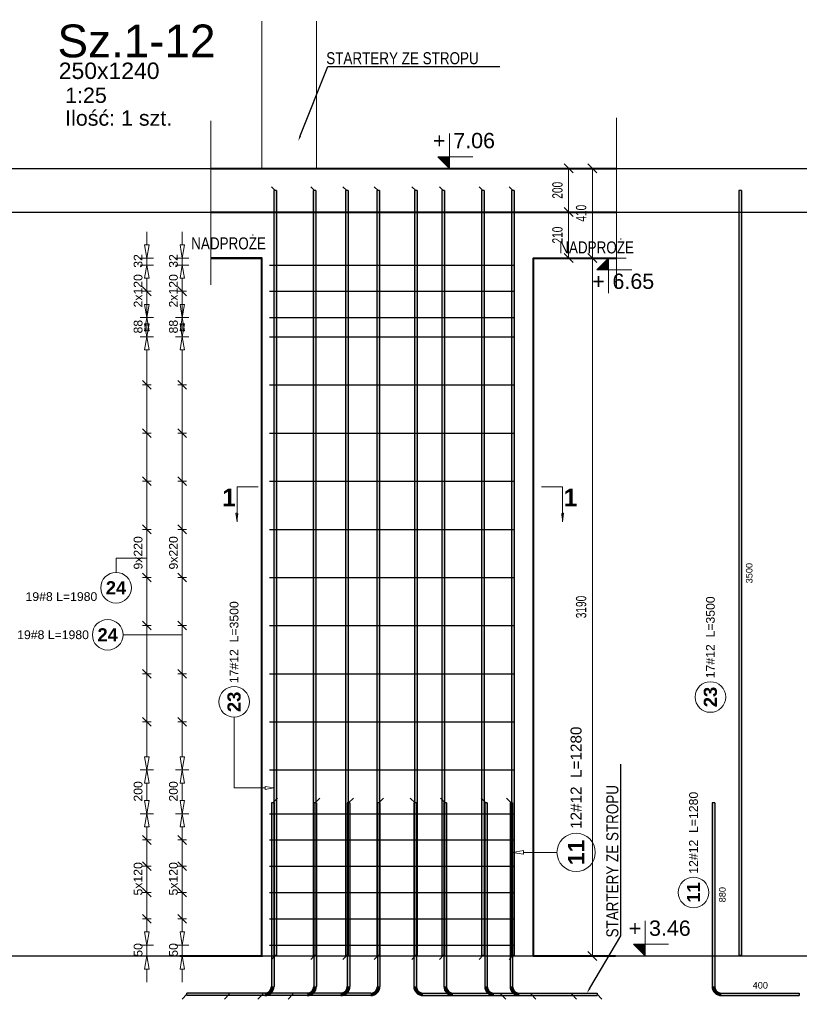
# Model space of a CAD drawing. Extents: x 3922 to 466978, y -142912 to 64503.
# Tile 47 of 62: x 436340 to 439902, y -123403 to -118902. Entities that reach past the tile are written whole.
import ezdxf
from ezdxf import colors
from ezdxf.entities.mleader import LeaderData, LeaderLine
from ezdxf.enums import TextEntityAlignment as Align
from ezdxf.math import Vec2, Vec3

# ---------------------------------------------------------------- set-up
doc = ezdxf.new("R2010")
doc.units = 0
doc.header["$LTSCALE"] = 10
doc.header["$MEASUREMENT"] = 0
doc.linetypes.add('HIDDEN', pattern=[0.375, 0.25, -0.125])
for name, color, linetype, lineweight in [('P-Linia1', 3, 'Continuous', 40), ('P-Linia3', 6, 'Continuous', 60), ('P-Opis', 1, 'Continuous', 18), ('P-Przerywana', 13, 'HIDDEN', 9), ('P-Wymiar', 254, 'Continuous', 9), ('RCAD_deskowanie', 3, 'Continuous', 40)]:
    doc.layers.add(name, color=color, linetype=linetype, lineweight=lineweight)
for name, color, linetype in [('RCAD_kształt pręta', 7, 'Continuous'), ('RCAD_opis kształtu pręta', 7, 'Continuous'), ('RCAD_opis rozkładu', 7, 'Continuous'), ('RCAD_pręt wyrzucony', 130, 'Continuous'), ('RCAD_rozkład pręta', 7, 'Continuous'), ('RCAD_symbole graficzne', 7, 'Continuous')]:
    doc.layers.add(name, color=color, linetype=linetype)
doc.styles.add('_Fd Opis', font='arial.ttf')
doc.styles.add('ROMANS', font='arial.ttf', dxfattribs={"width": 0.7})
doc.styles.add('style1', font='arial.ttf')
doc.styles.add('style3', font='arialbd.ttf')
doc.styles.add('style5', font='arialbd.ttf')
doc.dimstyles.new('A25', dxfattribs={"dimscale": 27, "dimtxt": 1.75, "dimasz": 0.06, "dimexe": 0, "dimexo": 0, "dimgap": 1, "dimtad": 1, "dimdec": 4, "dimrnd": 0.1, "dimdsep": 46, "dimtxsty": 'ROMANS', "dimblk": '[[[[[[[[', "dimcen": 2, "dimdle": 2, "dimse1": 1, "dimse2": 1, "dimclrd": 256, "dimclrt": 1, "dimadec": 0, "dimazin": 0, "dimtfac": 1, "dimtdec": 4, "dimtix": 1, "dimtmove": 2, "dimatfit": 3, "dimldrblk": '[[[[[[[[', "dimfxl": 0, "dimtvp": 0.6, "dimtolj": 1, "dimlwd": -1, "dimarcsym": 0})

# ---------------------------------------------------------------- blocks, each defined once
blk = doc.blocks.new('[[[[[[[[')
at = {"layer": 'P-Wymiar'}
for p, q in [((-12.7, -12.7), (12.7, 12.7)), ((0, 0), (-4.6, 0)), ((0, 18), (0, -18))]:
    blk.add_line(p, q, dxfattribs=at)
blk = doc.blocks.new('*D437')
at = {"layer": 'Defpoints', "color": 0, "transparency": 16777216}
for p in [(438633.4, -119992), (438956.7, -123182), (438956.7, -123182)]:
    blk.add_point(p, dxfattribs=at)
at = {"layer": 'P-Wymiar', "transparency": 16777216}
blk.add_line((438956.7, -119993.6), (438956.7, -123180.4), dxfattribs=at)
at = {"layer": 'P-Wymiar', "transparency": 16777216, "xscale": 1.62, "yscale": 1.62, "zscale": 1.62}
for p, rotation in [((438956.7, -119992), 90), ((438956.7, -123182), 270)]:
    blk.add_blockref('[[[[[[[[', p, dxfattribs=dict(at, rotation=rotation))
at = {"layer": 'P-Wymiar', "color": 1, "transparency": 16777216, "insert": (438905.5, -121587), "char_height": 47.25, "attachment_point": 5, "rotation": 90, "style": 'ROMANS'}
blk.add_mtext('\\A1;3190', dxfattribs=at)
blk = doc.blocks.new('*D438')
at = {"layer": 'Defpoints', "color": 0, "transparency": 16777216}
for p in [(438731.1, -119582), (438956.7, -119582), (438783.2, -119992)]:
    blk.add_point(p, dxfattribs=at)
at = {"layer": 'P-Wymiar', "transparency": 16777216}
blk.add_line((438956.7, -119990.4), (438956.7, -119583.6), dxfattribs=at)
at = {"layer": 'P-Wymiar', "transparency": 16777216, "xscale": 1.62, "yscale": 1.62, "zscale": 1.62}
for p, rotation in [((438956.7, -119582), 90), ((438956.7, -119992), 270)]:
    blk.add_blockref('[[[[[[[[', p, dxfattribs=dict(at, rotation=rotation))
at = {"layer": 'P-Wymiar', "color": 1, "transparency": 16777216, "insert": (438905.6, -119787), "char_height": 47.25, "attachment_point": 5, "rotation": 90, "style": 'ROMANS'}
blk.add_mtext('\\A1;410', dxfattribs=at)
blk = doc.blocks.new('*D439')
at = {"layer": 'Defpoints', "color": 0, "transparency": 16777216}
for p in [(438815, -119582), (438815, -119782), (438848.3, -119782)]:
    blk.add_point(p, dxfattribs=at)
at = {"layer": 'P-Wymiar', "transparency": 16777216}
blk.add_line((438848.3, -119583.6), (438848.3, -119780.4), dxfattribs=at)
at = {"layer": 'P-Wymiar', "transparency": 16777216, "xscale": 1.62, "yscale": 1.62, "zscale": 1.62}
for p, rotation in [((438848.3, -119582), 90), ((438848.3, -119782), 270)]:
    blk.add_blockref('[[[[[[[[', p, dxfattribs=dict(at, rotation=rotation))
at = {"layer": 'P-Wymiar', "color": 1, "transparency": 16777216, "insert": (438797.2, -119682), "char_height": 47.25, "attachment_point": 5, "rotation": 90, "style": 'ROMANS'}
blk.add_mtext('\\A1;200', dxfattribs=at)
blk = doc.blocks.new('*D440')
at = {"layer": 'Defpoints', "color": 0, "transparency": 16777216}
for p in [(438815, -119782), (438848.3, -119992), (438848.3, -119992)]:
    blk.add_point(p, dxfattribs=at)
at = {"layer": 'P-Wymiar', "transparency": 16777216}
blk.add_line((438848.3, -119783.6), (438848.3, -119990.4), dxfattribs=at)
at = {"layer": 'P-Wymiar', "transparency": 16777216, "xscale": 1.62, "yscale": 1.62, "zscale": 1.62}
for p, rotation in [((438848.3, -119782), 90), ((438848.3, -119992), 270)]:
    blk.add_blockref('[[[[[[[[', p, dxfattribs=dict(at, rotation=rotation))
at = {"layer": 'P-Wymiar', "color": 1, "transparency": 16777216, "insert": (438797.2, -119887), "char_height": 47.25, "attachment_point": 5, "rotation": 90, "style": 'ROMANS'}
blk.add_mtext('\\A1;210', dxfattribs=at)

msp = doc.modelspace()

# ---------------------------------------------------------------- hatches: boundary and pattern name
at = {"layer": 'RCAD_kształt pręta'}
for points in [[(437502.03584, -119683.75365), (437514.03584, -119683.75365), (437514.03584, -123180.67669), (437502.03584, -123180.67669)], [(437681.36254, -119683.75365), (437693.36254, -119683.75365), (437693.36254, -123180.67669), (437681.36254, -123180.67669)], [(437828.40932, -119683.75365), (437840.40932, -119683.75365), (437840.40932, -123180.67669), (437828.40932, -123180.67669)], [(437971.87384, -119683.75365), (437983.87384, -119683.75365), (437983.87384, -123180.67669), (437971.87384, -123180.67669)], [(438144.02415, -119683.75365), (438156.02415, -119683.75365), (438156.02415, -123180.67669), (438144.02415, -123180.67669)], [(438269.55363, -119683.75365), (438281.55363, -119683.75365), (438281.55363, -123180.67669), (438269.55363, -123180.67669)], [(438450.71697, -119683.75365), (438462.71697, -119683.75365), (438462.71697, -123180.67669), (438450.71697, -123180.67669)], [(438587.71364, -119683.75365), (438599.71364, -119683.75365), (438599.71364, -123180.67669), (438587.71364, -123180.67669)], [(437490.26269, -122482.39868), (437502.26269, -122482.39868), (437502.26269, -123321.37389), (437490.26269, -123321.37389)], [(437683.89071, -122482.39868), (437695.89071, -122482.39868), (437695.89071, -123321.37389), (437683.89071, -123321.37389)], [(437837.02931, -122482.39868), (437849.02931, -122482.39868), (437849.02931, -123321.37389), (437837.02931, -123321.37389)], [(437974.32681, -122482.39868), (437986.32681, -122482.39868), (437986.32681, -123321.37389), (437974.32681, -123321.37389)], [(438140.70007, -122482.39868), (438152.70007, -122482.39868), (438152.70007, -123321.37389), (438140.70007, -123321.37389)], [(438277.99757, -122482.39868), (438289.99757, -122482.39868), (438289.99757, -123321.37389), (438277.99757, -123321.37389)], [(438464.57982, -122482.39868), (438476.57982, -122482.39868), (438476.57982, -123321.37389), (438464.57982, -123321.37389)], [(438580.30547, -122482.39868), (438592.30547, -122482.39868), (438592.30547, -123321.37389), (438580.30547, -123321.37389)], [(437460.26269, -123351.37389), (437460.26269, -123363.37389), (437103.85632, -123363.37389), (437103.85632, -123351.37389)], [(437653.89071, -123351.37389), (437653.89071, -123363.37389), (437297.48434, -123363.37389), (437297.48434, -123351.37389)], [(437807.02931, -123351.37389), (437807.02931, -123363.37389), (437450.62295, -123363.37389), (437450.62295, -123351.37389)], [(437944.32681, -123351.37389), (437944.32681, -123363.37389), (437587.92044, -123363.37389), (437587.92044, -123351.37389)], [(438182.70007, -123363.37389), (438182.70007, -123351.37389), (438539.10644, -123351.37389), (438539.10644, -123363.37389)], [(438319.99757, -123363.37389), (438319.99757, -123351.37389), (438676.40393, -123351.37389), (438676.40393, -123363.37389)], [(438506.57982, -123363.37389), (438506.57982, -123351.37389), (438862.98619, -123351.37389), (438862.98619, -123363.37389)], [(438622.30547, -123363.37389), (438622.30547, -123351.37389), (438978.71183, -123351.37389), (438978.71183, -123363.37389)]]:
    msp.add_hatch(color=4, dxfattribs=at).paths.add_polyline_path(points, flags=0)
h = msp.add_hatch(color=4, dxfattribs=at)
edge = h.paths.add_edge_path(flags=0)
edge.add_line((437460.26269, -123363.37389), (437460.26269, -123351.37389))
edge.add_arc((437460.26269, -123321.37389), 30, -90, 0)
edge.add_line((437490.26269, -123321.37389), (437502.26269, -123321.37389))
edge.add_arc((437460.26269, -123321.37389), 42, 270, 360, ccw=False)
h = msp.add_hatch(color=4, dxfattribs=at)
edge = h.paths.add_edge_path(flags=0)
edge.add_line((437653.89071, -123363.37389), (437653.89071, -123351.37389))
edge.add_arc((437653.89071, -123321.37389), 30, -90, 0)
edge.add_line((437683.89071, -123321.37389), (437695.89071, -123321.37389))
edge.add_arc((437653.89071, -123321.37389), 42, 270, 360, ccw=False)
h = msp.add_hatch(color=4, dxfattribs=at)
edge = h.paths.add_edge_path(flags=0)
edge.add_line((437807.02931, -123363.37389), (437807.02931, -123351.37389))
edge.add_arc((437807.02931, -123321.37389), 30, -90, 0)
edge.add_line((437837.02931, -123321.37389), (437849.02931, -123321.37389))
edge.add_arc((437807.02931, -123321.37389), 42, 270, 360, ccw=False)
h = msp.add_hatch(color=4, dxfattribs=at)
edge = h.paths.add_edge_path(flags=0)
edge.add_line((437944.32681, -123363.37389), (437944.32681, -123351.37389))
edge.add_arc((437944.32681, -123321.37389), 30, -90, 0)
edge.add_line((437974.32681, -123321.37389), (437986.32681, -123321.37389))
edge.add_arc((437944.32681, -123321.37389), 42, 270, 360, ccw=False)
h = msp.add_hatch(color=4, dxfattribs=at)
edge = h.paths.add_edge_path(flags=0)
edge.add_line((438140.70007, -123321.37389), (438152.70007, -123321.37389))
edge.add_arc((438182.70007, -123321.37389), 30, 180, 270)
edge.add_line((438182.70007, -123351.37389), (438182.70007, -123363.37389))
edge.add_arc((438182.70007, -123321.37389), 42, 540, 630, ccw=False)
h = msp.add_hatch(color=4, dxfattribs=at)
edge = h.paths.add_edge_path(flags=0)
edge.add_line((438277.99757, -123321.37389), (438289.99757, -123321.37389))
edge.add_arc((438319.99757, -123321.37389), 30, 180, 270)
edge.add_line((438319.99757, -123351.37389), (438319.99757, -123363.37389))
edge.add_arc((438319.99757, -123321.37389), 42, 540, 630, ccw=False)
h = msp.add_hatch(color=4, dxfattribs=at)
edge = h.paths.add_edge_path(flags=0)
edge.add_line((438464.57982, -123321.37389), (438476.57982, -123321.37389))
edge.add_arc((438506.57982, -123321.37389), 30, 180, 270)
edge.add_line((438506.57982, -123351.37389), (438506.57982, -123363.37389))
edge.add_arc((438506.57982, -123321.37389), 42, 540, 630, ccw=False)
h = msp.add_hatch(color=4, dxfattribs=at)
edge = h.paths.add_edge_path(flags=0)
edge.add_line((438580.30547, -123321.37389), (438592.30547, -123321.37389))
edge.add_arc((438622.30547, -123321.37389), 30, 180, 270)
edge.add_line((438622.30547, -123351.37389), (438622.30547, -123363.37389))
edge.add_arc((438622.30547, -123321.37389), 42, 540, 630, ccw=False)
at = {"layer": 'RCAD_pręt wyrzucony'}
for points in [[(439626.29571, -119683.75365), (439638.29571, -119683.75365), (439638.29571, -123180.67669), (439626.29571, -123180.67669)], [(439503.62242, -122482.39868), (439515.62242, -122482.39868), (439515.62242, -123321.37389), (439503.62242, -123321.37389)], [(439545.62242, -123363.37389), (439545.62242, -123351.37389), (439902.02878, -123351.37389), (439902.02878, -123363.37389)]]:
    msp.add_hatch(color=4, dxfattribs=at).paths.add_polyline_path(points, flags=0)
h = msp.add_hatch(color=4, dxfattribs=at)
edge = h.paths.add_edge_path(flags=0)
edge.add_line((439503.62242, -123321.37389), (439515.62242, -123321.37389))
edge.add_arc((439545.62242, -123321.37389), 30, 180, 270)
edge.add_line((439545.62242, -123351.37389), (439545.62242, -123363.37389))
edge.add_arc((439545.62242, -123321.37389), 42, 540, 630, ccw=False)
at = {"layer": 'RCAD_symbole graficzne'}
for points in [[(438250.19877, -119528.64289), (438303.5321, -119581.97622), (438303.5321, -119528.64289)], [(438977.5444, -120045.30956), (439030.87774, -119991.97622), (439030.87774, -120045.30956)], [(439144.44254, -123128.64289), (439197.77588, -123181.97622), (439197.77588, -123128.64289)]]:
    msp.add_hatch(color=1, dxfattribs=at).paths.add_polyline_path(points, flags=0)
at = {"layer": 'RCAD_symbole graficzne', "linetype": 'Continuous', "lineweight": 0}
for points in [[(437333.91294, -121198.13306), (437333.91294, -121158.13306), (437339.6148, -121158.13306)], [(438819.52446, -121198.13306), (438819.52446, -121158.13306), (438813.82259, -121158.13306)]]:
    msp.add_hatch(color=7, dxfattribs=at).paths.add_polyline_path(points, flags=0)

# ---------------------------------------------------------------- linework, layer by layer
at = {"layer": 'Defpoints'}
for p in [(394953.25392, -119581.97622), (394953.25392, -119781.97622), (382133.5222, -123181.97622), (395614.1618, -123181.97622), (387531.97264, -123181.97622), (401012.61224, -123181.97622), (379175.3442, -123181.97622), (392655.9838, -123181.97622), (384573.79464, -123181.97622), (398054.43424, -123181.97622)]:
    msp.add_xline(p, (1, 0), dxfattribs=at)
at = {"layer": 'P-Linia1', "linetype": 'HIDDEN'}
msp.add_lwpolyline([(437213.3936, -119781.97622), (439066.64983, -119781.97622)], dxfattribs=at)
at = {"layer": 'P-Przerywana', "color": 21}
for points in [[(437446.99003, -119581.97622), (437446.99003, -118908.44999)], [(437696.99003, -119581.97622), (437696.99003, -118908.44999)], [(437446.99003, -119581.97622), (437446.99003, -119011.51024)], [(439066.64983, -119351.50317), (439066.64983, -120123.02559)], [(437213.3936, -119365.31775), (437213.3936, -120113.8294)], [(437213.3936, -119581.97622), (438568.68545, -119581.97622)], [(437213.3936, -119781.97622), (438568.68545, -119781.97622)]]:
    msp.add_lwpolyline(points, dxfattribs=at)
at = {"layer": 'RCAD_deskowanie'}
for points in [[(437213.3936, -119581.97622), (439066.64983, -119581.97622)], [(437213.3936, -119991.97622), (437446.99003, -119991.97622)], [(437446.99003, -123181.97622), (437446.99003, -119991.97622), (437213.3936, -119991.97622)], [(438686.99003, -123181.97622), (438686.99003, -119991.97622), (439066.64983, -119991.97622)], [(437072.56985, -123181.97622), (437449.17208, -123181.97622)], [(438685.59727, -123181.97622), (439062.19949, -123181.97622)]]:
    msp.add_lwpolyline(points, dxfattribs=at)
at = {"layer": 'RCAD_kształt pręta', "color": 2, "lineweight": 5}
for p, q in [((437508.03584, -119683.75365), (437490.53584, -119666.25365)), ((437687.36254, -119683.75365), (437669.86254, -119666.25365)), ((437834.40932, -119683.75365), (437816.90932, -119666.25365)), ((437977.87384, -119683.75365), (437960.37384, -119666.25365)), ((438150.02415, -119683.75365), (438132.52415, -119666.25365)), ((438275.55363, -119683.75365), (438258.05363, -119666.25365)), ((438456.71697, -119683.75365), (438439.21697, -119666.25365)), ((438593.71364, -119683.75365), (438576.21364, -119666.25365)), ((437496.26269, -122482.39868), (437518.13769, -122460.52368)), ((437689.89071, -122482.39868), (437711.76571, -122460.52368)), ((437843.02931, -122482.39868), (437864.90431, -122460.52368)), ((437980.32681, -122482.39868), (438002.20181, -122460.52368)), ((438146.70007, -122482.39868), (438124.82507, -122460.52368)), ((438283.99757, -122482.39868), (438262.12257, -122460.52368)), ((438470.57982, -122482.39868), (438448.70482, -122460.52368)), ((438586.30547, -122482.39868), (438564.43047, -122460.52368)), ((437508.03584, -123180.67669), (437490.53584, -123198.17669)), ((437687.36254, -123180.67669), (437669.86254, -123198.17669)), ((437834.40932, -123180.67669), (437816.90932, -123198.17669)), ((437977.87384, -123180.67669), (437960.37384, -123198.17669)), ((438150.02415, -123180.67669), (438132.52415, -123198.17669)), ((438275.55363, -123180.67669), (438258.05363, -123198.17669)), ((438456.71697, -123180.67669), (438439.21697, -123198.17669)), ((438593.71364, -123180.67669), (438576.21364, -123198.17669)), ((437103.85632, -123357.37389), (437081.98132, -123379.24889)), ((437297.48434, -123357.37389), (437275.60934, -123379.24889)), ((437450.62295, -123357.37389), (437428.74795, -123379.24889)), ((437587.92044, -123357.37389), (437566.04544, -123379.24889)), ((438539.10644, -123357.37389), (438560.98144, -123379.24889)), ((438676.40393, -123357.37389), (438698.27893, -123379.24889)), ((438862.98619, -123357.37389), (438884.86119, -123379.24889)), ((438978.71183, -123357.37389), (439000.58683, -123379.24889))]:
    msp.add_line(p, q, dxfattribs=at)
at = {"layer": 'RCAD_kształt pręta', "color": 4}
for p, q in [((437502.03584, -119683.75365), (437502.03584, -123180.67669)), ((437514.03584, -119683.75365), (437502.03584, -119683.75365)), ((437514.03584, -119683.75365), (437514.03584, -123180.67669)), ((437681.36254, -119683.75365), (437681.36254, -123180.67669)), ((437693.36254, -119683.75365), (437681.36254, -119683.75365)), ((437693.36254, -119683.75365), (437693.36254, -123180.67669)), ((437828.40932, -119683.75365), (437828.40932, -123180.67669)), ((437840.40932, -119683.75365), (437828.40932, -119683.75365)), ((437840.40932, -119683.75365), (437840.40932, -123180.67669)), ((437971.87384, -119683.75365), (437971.87384, -123180.67669)), ((437983.87384, -119683.75365), (437971.87384, -119683.75365)), ((437983.87384, -119683.75365), (437983.87384, -123180.67669)), ((438144.02415, -119683.75365), (438144.02415, -123180.67669)), ((438156.02415, -119683.75365), (438144.02415, -119683.75365)), ((438156.02415, -119683.75365), (438156.02415, -123180.67669)), ((438269.55363, -119683.75365), (438269.55363, -123180.67669)), ((438281.55363, -119683.75365), (438269.55363, -119683.75365)), ((438281.55363, -119683.75365), (438281.55363, -123180.67669)), ((438450.71697, -119683.75365), (438450.71697, -123180.67669)), ((438462.71697, -119683.75365), (438450.71697, -119683.75365)), ((438462.71697, -119683.75365), (438462.71697, -123180.67669)), ((438587.71364, -119683.75365), (438587.71364, -123180.67669)), ((438599.71364, -119683.75365), (438587.71364, -119683.75365)), ((438599.71364, -119683.75365), (438599.71364, -123180.67669)), ((437490.26269, -122482.39868), (437490.26269, -123321.37389)), ((437502.26269, -122482.39868), (437490.26269, -122482.39868)), ((437502.26269, -122482.39868), (437502.26269, -123321.37389)), ((437683.89071, -122482.39868), (437683.89071, -123321.37389)), ((437695.89071, -122482.39868), (437683.89071, -122482.39868)), ((437695.89071, -122482.39868), (437695.89071, -123321.37389)), ((437837.02931, -122482.39868), (437837.02931, -123321.37389)), ((437849.02931, -122482.39868), (437837.02931, -122482.39868)), ((437849.02931, -122482.39868), (437849.02931, -123321.37389)), ((437974.32681, -122482.39868), (437974.32681, -123321.37389)), ((437986.32681, -122482.39868), (437974.32681, -122482.39868)), ((437986.32681, -122482.39868), (437986.32681, -123321.37389)), ((438140.70007, -122482.39868), (438140.70007, -123321.37389)), ((438152.70007, -122482.39868), (438140.70007, -122482.39868)), ((438152.70007, -122482.39868), (438152.70007, -123321.37389)), ((438277.99757, -122482.39868), (438277.99757, -123321.37389)), ((438289.99757, -122482.39868), (438277.99757, -122482.39868)), ((438289.99757, -122482.39868), (438289.99757, -123321.37389)), ((438464.57982, -122482.39868), (438464.57982, -123321.37389)), ((438476.57982, -122482.39868), (438464.57982, -122482.39868)), ((438476.57982, -122482.39868), (438476.57982, -123321.37389)), ((438580.30547, -122482.39868), (438580.30547, -123321.37389)), ((438592.30547, -122482.39868), (438580.30547, -122482.39868)), ((438592.30547, -122482.39868), (438592.30547, -123321.37389)), ((437514.03584, -123180.67669), (437502.03584, -123180.67669)), ((437693.36254, -123180.67669), (437681.36254, -123180.67669)), ((437840.40932, -123180.67669), (437828.40932, -123180.67669)), ((437983.87384, -123180.67669), (437971.87384, -123180.67669)), ((438156.02415, -123180.67669), (438144.02415, -123180.67669)), ((438281.55363, -123180.67669), (438269.55363, -123180.67669)), ((438462.71697, -123180.67669), (438450.71697, -123180.67669)), ((438599.71364, -123180.67669), (438587.71364, -123180.67669)), ((437460.26269, -123351.37389), (437103.85632, -123351.37389)), ((437103.85632, -123363.37389), (437103.85632, -123351.37389)), ((437653.89071, -123351.37389), (437297.48434, -123351.37389)), ((437297.48434, -123363.37389), (437297.48434, -123351.37389)), ((437807.02931, -123351.37389), (437450.62295, -123351.37389)), ((437450.62295, -123363.37389), (437450.62295, -123351.37389)), ((437944.32681, -123351.37389), (437587.92044, -123351.37389)), ((437587.92044, -123363.37389), (437587.92044, -123351.37389)), ((438182.70007, -123351.37389), (438539.10644, -123351.37389)), ((438319.99757, -123351.37389), (438676.40393, -123351.37389)), ((438506.57982, -123351.37389), (438862.98619, -123351.37389)), ((438539.10644, -123351.37389), (438539.10644, -123363.37389)), ((438622.30547, -123351.37389), (438978.71183, -123351.37389)), ((438676.40393, -123351.37389), (438676.40393, -123363.37389)), ((438862.98619, -123351.37389), (438862.98619, -123363.37389)), ((438978.71183, -123351.37389), (438978.71183, -123363.37389)), ((437460.26269, -123363.37389), (437103.85632, -123363.37389)), ((437653.89071, -123363.37389), (437297.48434, -123363.37389)), ((437807.02931, -123363.37389), (437450.62295, -123363.37389)), ((437944.32681, -123363.37389), (437587.92044, -123363.37389)), ((438182.70007, -123363.37389), (438539.10644, -123363.37389)), ((438319.99757, -123363.37389), (438676.40393, -123363.37389)), ((438506.57982, -123363.37389), (438862.98619, -123363.37389)), ((438622.30547, -123363.37389), (438978.71183, -123363.37389))]:
    msp.add_line(p, q, dxfattribs=at)
for centre, radius, start, end in [((437460.26269, -123321.37389), 30, 270, 360), ((437460.26269, -123321.37389), 42, 270, 0), ((437653.89071, -123321.37389), 30, 270, 360), ((437653.89071, -123321.37389), 42, 270, 0), ((437807.02931, -123321.37389), 30, 270, 360), ((437807.02931, -123321.37389), 42, 270, 0), ((437944.32681, -123321.37389), 30, 270, 360), ((437944.32681, -123321.37389), 42, 270, 0), ((438182.70007, -123321.37389), 42, 180, 270), ((438182.70007, -123321.37389), 30, 180, 270), ((438319.99757, -123321.37389), 42, 180, 270), ((438319.99757, -123321.37389), 30, 180, 270), ((438506.57982, -123321.37389), 42, 180, 270), ((438506.57982, -123321.37389), 30, 180, 270), ((438622.30547, -123321.37389), 42, 180, 270), ((438622.30547, -123321.37389), 30, 180, 270)]:
    msp.add_arc(centre, radius, start, end, dxfattribs=at)
at = {"layer": 'RCAD_opis kształtu pręta', "color": 8, "lineweight": 0}
for p, q in [((437319.87746, -122140.32384), (437319.87746, -122090.67964)), ((437319.87746, -122414.07287), (437319.87746, -122140.32384)), ((437319.87746, -122414.07287), (437462.03584, -122414.07287)), ((437462.03584, -122407.4062), (437502.03584, -122414.07287)), ((437462.03584, -122407.4062), (437462.03584, -122420.73953)), ((437502.03584, -122414.07287), (437462.03584, -122420.73953)), ((438592.30547, -122708.57762), (438642.30547, -122700.24428)), ((438642.30547, -122716.91095), (438592.30547, -122708.57762)), ((438642.30547, -122716.91095), (438642.30547, -122700.24428)), ((438739.43113, -122708.57762), (438642.30547, -122708.57762)), ((438739.43113, -122708.57762), (438739.43113, -122708.57762)), ((438739.43113, -122708.57762), (438794.9649, -122708.57762))]:
    msp.add_line(p, q, dxfattribs=at)
for centre, radius in [((437319.87746, -122020.67964), 70), ((438882.4649, -122708.57762), 87.5)]:
    msp.add_circle(centre, radius, dxfattribs=at)
at = {"layer": 'RCAD_opis rozkładu', "color": 8, "lineweight": 0}
for p, q in [((436921.16073, -119871.97622), (436921.16073, -119931.97622)), ((437082.61573, -119871.97622), (437082.61573, -119931.97622)), ((436921.16073, -119991.97622), (436911.16073, -119931.97622)), ((436931.16073, -119931.97622), (436911.16073, -119931.97622)), ((436931.16073, -119931.97622), (436921.16073, -119991.97622)), ((437082.61573, -119991.97622), (437072.61573, -119931.97622)), ((437092.61573, -119931.97622), (437072.61573, -119931.97622)), ((437092.61573, -119931.97622), (437082.61573, -119991.97622)), ((436891.16073, -119991.97622), (436951.16073, -119991.97622)), ((436891.16073, -120023.90039), (436951.16073, -120023.90039)), ((436911.16073, -120083.90039), (436921.16073, -120023.90039)), ((436921.16073, -120023.90039), (436921.16073, -119991.97622)), ((436921.16073, -120023.90039), (436931.16073, -120083.90039)), ((437052.61573, -119991.97622), (437112.61573, -119991.97622)), ((437052.61573, -120023.90039), (437112.61573, -120023.90039)), ((437072.61573, -120083.90039), (437082.61573, -120023.90039)), ((437082.61573, -120023.90039), (437082.61573, -119991.97622)), ((437082.61573, -120023.90039), (437092.61573, -120083.90039)), ((436911.16073, -120083.90039), (436931.16073, -120083.90039)), ((436921.16073, -120143.90039), (436921.16073, -120083.90039)), ((437072.61573, -120083.90039), (437092.61573, -120083.90039)), ((437082.61573, -120143.90039), (437082.61573, -120083.90039)), ((436941.16073, -120163.90039), (436901.16073, -120123.90039)), ((436901.16073, -120143.90039), (436941.16073, -120143.90039)), ((436921.16073, -120263.90039), (436921.16073, -120143.90039)), ((436921.16073, -120143.90039), (436921.16073, -120203.90039)), ((437102.61573, -120163.90039), (437062.61573, -120123.90039)), ((437062.61573, -120143.90039), (437102.61573, -120143.90039)), ((437082.61573, -120263.90039), (437082.61573, -120143.90039)), ((437082.61573, -120143.90039), (437082.61573, -120203.90039)), ((436921.16073, -120263.90039), (436911.16073, -120203.90039)), ((436931.16073, -120203.90039), (436911.16073, -120203.90039)), ((436931.16073, -120203.90039), (436921.16073, -120263.90039)), ((437082.61573, -120263.90039), (437072.61573, -120203.90039)), ((437092.61573, -120203.90039), (437072.61573, -120203.90039)), ((437092.61573, -120203.90039), (437082.61573, -120263.90039)), ((436891.16073, -120263.90039), (436951.16073, -120263.90039)), ((436891.16073, -120263.90039), (436951.16073, -120263.90039)), ((436911.16073, -120323.90039), (436921.16073, -120263.90039)), ((436921.16073, -120351.97622), (436911.16073, -120291.97622)), ((436931.16073, -120291.97622), (436911.16073, -120291.97622)), ((436921.16073, -120263.90039), (436931.16073, -120323.90039)), ((436931.16073, -120291.97622), (436921.16073, -120351.97622)), ((436921.16073, -120307.93831), (436921.16073, -120291.97622)), ((437052.61573, -120263.90039), (437112.61573, -120263.90039)), ((437052.61573, -120263.90039), (437112.61573, -120263.90039)), ((437072.61573, -120323.90039), (437082.61573, -120263.90039)), ((437082.61573, -120351.97622), (437072.61573, -120291.97622)), ((437092.61573, -120291.97622), (437072.61573, -120291.97622)), ((437082.61573, -120263.90039), (437092.61573, -120323.90039)), ((437092.61573, -120291.97622), (437082.61573, -120351.97622)), ((437082.61573, -120307.93831), (437082.61573, -120291.97622)), ((436911.16073, -120323.90039), (436931.16073, -120323.90039)), ((436921.16073, -120307.93831), (436921.16073, -120323.90039)), ((437072.61573, -120323.90039), (437092.61573, -120323.90039)), ((437082.61573, -120307.93831), (437082.61573, -120323.90039)), ((436891.16073, -120351.97622), (436951.16073, -120351.97622)), ((436891.16073, -120351.97622), (436951.16073, -120351.97622)), ((436911.16073, -120411.97622), (436921.16073, -120351.97622)), ((436921.16073, -120351.97622), (436931.16073, -120411.97622)), ((437052.61573, -120351.97622), (437112.61573, -120351.97622)), ((437052.61573, -120351.97622), (437112.61573, -120351.97622)), ((437072.61573, -120411.97622), (437082.61573, -120351.97622)), ((437082.61573, -120351.97622), (437092.61573, -120411.97622)), ((436911.16073, -120411.97622), (436931.16073, -120411.97622)), ((436921.16073, -120571.97622), (436921.16073, -120411.97622)), ((437072.61573, -120411.97622), (437092.61573, -120411.97622)), ((437082.61573, -120571.97622), (437082.61573, -120411.97622)), ((436941.16073, -120591.97622), (436901.16073, -120551.97622)), ((437102.61573, -120591.97622), (437062.61573, -120551.97622)), ((436901.16073, -120571.97622), (436941.16073, -120571.97622)), ((436921.16073, -120791.97622), (436921.16073, -120571.97622)), ((437062.61573, -120571.97622), (437102.61573, -120571.97622)), ((437082.61573, -120791.97622), (437082.61573, -120571.97622)), ((436941.16073, -120811.97622), (436901.16073, -120771.97622)), ((436901.16073, -120791.97622), (436941.16073, -120791.97622)), ((436921.16073, -121011.97622), (436921.16073, -120791.97622)), ((437102.61573, -120811.97622), (437062.61573, -120771.97622)), ((437062.61573, -120791.97622), (437102.61573, -120791.97622)), ((437082.61573, -121011.97622), (437082.61573, -120791.97622)), ((436941.16073, -121031.97622), (436901.16073, -120991.97622)), ((436901.16073, -121011.97622), (436941.16073, -121011.97622)), ((436921.16073, -121231.97622), (436921.16073, -121011.97622)), ((437102.61573, -121031.97622), (437062.61573, -120991.97622)), ((437062.61573, -121011.97622), (437102.61573, -121011.97622)), ((437082.61573, -121231.97622), (437082.61573, -121011.97622)), ((436941.16073, -121251.97622), (436901.16073, -121211.97622)), ((436901.16073, -121231.97622), (436941.16073, -121231.97622)), ((436921.16073, -121341.97622), (436921.16073, -121231.97622)), ((437102.61573, -121251.97622), (437062.61573, -121211.97622)), ((437062.61573, -121231.97622), (437102.61573, -121231.97622)), ((437082.61573, -121341.97622), (437082.61573, -121231.97622)), ((436780.37578, -121364.30378), (436921.16073, -121364.30378)), ((436780.37578, -121364.30378), (436780.37578, -121428.99432)), ((436921.16073, -121341.97622), (436921.16073, -121451.97622)), ((437082.61573, -121341.97622), (437082.61573, -121451.97622)), ((436901.16073, -121431.97622), (436941.16073, -121471.97622)), ((436901.16073, -121451.97622), (436941.16073, -121451.97622)), ((436921.16073, -121451.97622), (436921.16073, -121671.97622)), ((437062.61573, -121431.97622), (437102.61573, -121471.97622)), ((437062.61573, -121451.97622), (437102.61573, -121451.97622)), ((437082.61573, -121451.97622), (437082.61573, -121671.97622)), ((436901.16073, -121651.97622), (436941.16073, -121691.97622)), ((436901.16073, -121671.97622), (436941.16073, -121671.97622)), ((436921.16073, -121671.97622), (436921.16073, -121891.97622)), ((437062.61573, -121651.97622), (437102.61573, -121691.97622)), ((437062.61573, -121671.97622), (437102.61573, -121671.97622)), ((437082.61573, -121671.97622), (437082.61573, -121891.97622)), ((436833.01342, -121714.07097), (436812.21257, -121714.07097)), ((436833.01342, -121714.07097), (437082.61573, -121714.07097)), ((436901.16073, -121871.97622), (436941.16073, -121911.97622)), ((437062.61573, -121871.97622), (437102.61573, -121911.97622)), ((436901.16073, -121891.97622), (436941.16073, -121891.97622)), ((436921.16073, -121891.97622), (436921.16073, -122111.97622)), ((437062.61573, -121891.97622), (437102.61573, -121891.97622)), ((437082.61573, -121891.97622), (437082.61573, -122111.97622)), ((436901.16073, -122091.97622), (436941.16073, -122131.97622)), ((437062.61573, -122091.97622), (437102.61573, -122131.97622)), ((436901.16073, -122111.97622), (436941.16073, -122111.97622)), ((436921.16073, -122111.97622), (436921.16073, -122271.97622)), ((437062.61573, -122111.97622), (437102.61573, -122111.97622)), ((437082.61573, -122111.97622), (437082.61573, -122271.97622)), ((436921.16073, -122331.97622), (436911.16073, -122271.97622)), ((436931.16073, -122271.97622), (436911.16073, -122271.97622)), ((436931.16073, -122271.97622), (436921.16073, -122331.97622)), ((437082.61573, -122331.97622), (437072.61573, -122271.97622)), ((437092.61573, -122271.97622), (437072.61573, -122271.97622)), ((437092.61573, -122271.97622), (437082.61573, -122331.97622)), ((436891.16073, -122331.97622), (436951.16073, -122331.97622)), ((436891.16073, -122331.97622), (436951.16073, -122331.97622)), ((436911.16073, -122391.97622), (436921.16073, -122331.97622)), ((436921.16073, -122331.97622), (436931.16073, -122391.97622)), ((437052.61573, -122331.97622), (437112.61573, -122331.97622)), ((437052.61573, -122331.97622), (437112.61573, -122331.97622)), ((437072.61573, -122391.97622), (437082.61573, -122331.97622)), ((437082.61573, -122331.97622), (437092.61573, -122391.97622)), ((436911.16073, -122391.97622), (436931.16073, -122391.97622)), ((436921.16073, -122431.97622), (436921.16073, -122391.97622)), ((437072.61573, -122391.97622), (437092.61573, -122391.97622)), ((437082.61573, -122431.97622), (437082.61573, -122391.97622)), ((436921.16073, -122431.97622), (436921.16073, -122471.97622)), ((437082.61573, -122431.97622), (437082.61573, -122471.97622)), ((436921.16073, -122531.97622), (436911.16073, -122471.97622)), ((436931.16073, -122471.97622), (436911.16073, -122471.97622)), ((436931.16073, -122471.97622), (436921.16073, -122531.97622)), ((437082.61573, -122531.97622), (437072.61573, -122471.97622)), ((437092.61573, -122471.97622), (437072.61573, -122471.97622)), ((437092.61573, -122471.97622), (437082.61573, -122531.97622)), ((436891.16073, -122531.97622), (436951.16073, -122531.97622)), ((436891.16073, -122531.97622), (436951.16073, -122531.97622)), ((436911.16073, -122591.97622), (436921.16073, -122531.97622)), ((436921.16073, -122531.97622), (436931.16073, -122591.97622)), ((437052.61573, -122531.97622), (437112.61573, -122531.97622)), ((437052.61573, -122531.97622), (437112.61573, -122531.97622)), ((437072.61573, -122591.97622), (437082.61573, -122531.97622)), ((437082.61573, -122531.97622), (437092.61573, -122591.97622)), ((436911.16073, -122591.97622), (436931.16073, -122591.97622)), ((436921.16073, -122651.97622), (436921.16073, -122591.97622)), ((437072.61573, -122591.97622), (437092.61573, -122591.97622)), ((437082.61573, -122651.97622), (437082.61573, -122591.97622)), ((436941.16073, -122671.97622), (436901.16073, -122631.97622)), ((437102.61573, -122671.97622), (437062.61573, -122631.97622)), ((436901.16073, -122651.97622), (436941.16073, -122651.97622)), ((436921.16073, -122771.97622), (436921.16073, -122651.97622)), ((437062.61573, -122651.97622), (437102.61573, -122651.97622)), ((437082.61573, -122771.97622), (437082.61573, -122651.97622)), ((436941.16073, -122791.97622), (436901.16073, -122751.97622)), ((436901.16073, -122771.97622), (436941.16073, -122771.97622)), ((436921.16073, -122831.97622), (436921.16073, -122771.97622)), ((437102.61573, -122791.97622), (437062.61573, -122751.97622)), ((437062.61573, -122771.97622), (437102.61573, -122771.97622)), ((437082.61573, -122831.97622), (437082.61573, -122771.97622)), ((436921.16073, -122831.97622), (436921.16073, -122891.97622)), ((437082.61573, -122831.97622), (437082.61573, -122891.97622)), ((436901.16073, -122871.97622), (436941.16073, -122911.97622)), ((436901.16073, -122891.97622), (436941.16073, -122891.97622)), ((436921.16073, -122891.97622), (436921.16073, -123011.97622)), ((437062.61573, -122871.97622), (437102.61573, -122911.97622)), ((437062.61573, -122891.97622), (437102.61573, -122891.97622)), ((437082.61573, -122891.97622), (437082.61573, -123011.97622)), ((436901.16073, -122991.97622), (436941.16073, -123031.97622)), ((437062.61573, -122991.97622), (437102.61573, -123031.97622)), ((436901.16073, -123011.97622), (436941.16073, -123011.97622)), ((436921.16073, -123011.97622), (436921.16073, -123071.97622)), ((437062.61573, -123011.97622), (437102.61573, -123011.97622)), ((437082.61573, -123011.97622), (437082.61573, -123071.97622)), ((436921.16073, -123131.97622), (436911.16073, -123071.97622)), ((436931.16073, -123071.97622), (436911.16073, -123071.97622)), ((436931.16073, -123071.97622), (436921.16073, -123131.97622)), ((437082.61573, -123131.97622), (437072.61573, -123071.97622)), ((437092.61573, -123071.97622), (437072.61573, -123071.97622)), ((437092.61573, -123071.97622), (437082.61573, -123131.97622)), ((436891.16073, -123131.97622), (436951.16073, -123131.97622)), ((436921.16073, -123131.97622), (436921.16073, -123181.97622)), ((437052.61573, -123131.97622), (437112.61573, -123131.97622)), ((437082.61573, -123131.97622), (437082.61573, -123181.97622)), ((436891.16073, -123181.97622), (436951.16073, -123181.97622)), ((436911.16073, -123241.97622), (436921.16073, -123181.97622)), ((436921.16073, -123181.97622), (436931.16073, -123241.97622)), ((437052.61573, -123181.97622), (437112.61573, -123181.97622)), ((437072.61573, -123241.97622), (437082.61573, -123181.97622)), ((437082.61573, -123181.97622), (437092.61573, -123241.97622)), ((436911.16073, -123241.97622), (436931.16073, -123241.97622)), ((436921.16073, -123301.97622), (436921.16073, -123241.97622)), ((437072.61573, -123241.97622), (437092.61573, -123241.97622)), ((437082.61573, -123301.97622), (437082.61573, -123241.97622))]:
    msp.add_line(p, q, dxfattribs=at)
for centre in [(436780.37578, -121498.99432), (436742.21257, -121714.07097)]:
    msp.add_circle(centre, 70, dxfattribs=at)
at = {"layer": 'RCAD_pręt wyrzucony', "color": 4}
for p, q in [((439626.29571, -119683.75365), (439626.29571, -123180.67669)), ((439638.29571, -119683.75365), (439626.29571, -119683.75365)), ((439638.29571, -119683.75365), (439638.29571, -123180.67669)), ((439503.62242, -122482.39868), (439503.62242, -123321.37389)), ((439515.62242, -122482.39868), (439503.62242, -122482.39868)), ((439515.62242, -122482.39868), (439515.62242, -123321.37389)), ((439638.29571, -123180.67669), (439626.29571, -123180.67669)), ((439545.62242, -123351.37389), (439902.02878, -123351.37389)), ((439902.02878, -123351.37389), (439902.02878, -123363.37389)), ((439545.62242, -123363.37389), (439902.02878, -123363.37389))]:
    msp.add_line(p, q, dxfattribs=at)
at = {"layer": 'RCAD_pręt wyrzucony', "color": 8, "lineweight": 0}
for centre in [(439495.96085, -121998.39531), (439418.80358, -122891.70908)]:
    msp.add_circle(centre, 70, dxfattribs=at)
at = {"layer": 'RCAD_pręt wyrzucony', "color": 4}
for radius in [42, 30]:
    msp.add_arc((439545.62242, -123321.37389), radius, 180, 270, dxfattribs=at)
at = {"layer": 'RCAD_rozkład pręta', "color": 7, "linetype": 'ByBlock', "lineweight": 30}
for p, q in [((437481.99003, -120023.90039), (438168.17042, -120023.90039)), ((437910.89133, -120023.90039), (438597.07171, -120023.90039)), ((437481.99003, -120143.90039), (438168.17042, -120143.90039)), ((437910.89133, -120143.90039), (438597.07171, -120143.90039)), ((437481.99003, -120263.90039), (438168.17042, -120263.90039)), ((437910.89133, -120263.90039), (438597.07171, -120263.90039)), ((437481.99003, -120351.97622), (438168.17042, -120351.97622)), ((437910.89133, -120351.97622), (438597.07171, -120351.97622)), ((437481.99003, -120571.97622), (438168.17042, -120571.97622)), ((437910.89133, -120571.97622), (438597.07171, -120571.97622)), ((437481.99003, -120791.97622), (438168.17042, -120791.97622)), ((437910.89133, -120791.97622), (438597.07171, -120791.97622)), ((437481.99003, -121011.97622), (438168.17042, -121011.97622)), ((437910.89133, -121011.97622), (438597.07171, -121011.97622)), ((437481.99003, -121231.97622), (438168.17042, -121231.97622)), ((437910.89133, -121231.97622), (438597.07171, -121231.97622)), ((437481.99003, -121451.97622), (438168.17042, -121451.97622)), ((437910.89133, -121451.97622), (438597.07171, -121451.97622)), ((437481.99003, -121671.97622), (438168.17042, -121671.97622)), ((437910.89133, -121671.97622), (438597.07171, -121671.97622)), ((437481.99003, -121891.97622), (438168.17042, -121891.97622)), ((437910.89133, -121891.97622), (438597.07171, -121891.97622)), ((437481.99003, -122111.97622), (438168.17042, -122111.97622)), ((437910.89133, -122111.97622), (438597.07171, -122111.97622)), ((437481.99003, -122331.97622), (438168.17042, -122331.97622)), ((437910.89133, -122331.97622), (438597.07171, -122331.97622)), ((437481.99003, -122531.97622), (438168.17042, -122531.97622)), ((437910.89133, -122531.97622), (438597.07171, -122531.97622)), ((437481.99003, -122651.97622), (438168.17042, -122651.97622)), ((437910.89133, -122651.97622), (438597.07171, -122651.97622)), ((437481.99003, -122771.97622), (438168.17042, -122771.97622)), ((437910.89133, -122771.97622), (438597.07171, -122771.97622)), ((437481.99003, -122891.97622), (438168.17042, -122891.97622)), ((437910.89133, -122891.97622), (438597.07171, -122891.97622)), ((437481.99003, -123011.97622), (438168.17042, -123011.97622)), ((437910.89133, -123011.97622), (438597.07171, -123011.97622)), ((437481.99003, -123131.97622), (438168.17042, -123131.97622)), ((437910.89133, -123131.97622), (438597.07171, -123131.97622))]:
    msp.add_line(p, q, dxfattribs=at)
at = {"layer": 'RCAD_symbole graficzne', "color": 1, "lineweight": 0}
for p, q in [((438303.5321, -119581.97622), (438303.5321, -119421.97622)), ((438410.19877, -119528.64289), (438250.19877, -119528.64289)), ((438250.19877, -119528.64289), (438303.5321, -119581.97622)), ((438383.5321, -119581.97622), (438223.5321, -119581.97622)), ((439110.87774, -119991.97622), (438950.87774, -119991.97622)), ((438977.5444, -120045.30956), (439030.87774, -119991.97622)), ((439030.87774, -119991.97622), (439030.87774, -120151.97622)), ((439137.5444, -120045.30956), (438977.5444, -120045.30956)), ((439197.77588, -123181.97622), (439197.77588, -123021.97622)), ((439304.44254, -123128.64289), (439144.44254, -123128.64289)), ((439144.44254, -123128.64289), (439197.77588, -123181.97622)), ((439277.77588, -123181.97622), (439117.77588, -123181.97622))]:
    msp.add_line(p, q, dxfattribs=at)
at = {"layer": 'RCAD_symbole graficzne', "color": 7, "linetype": 'Continuous', "lineweight": 0}
for p, q in [((437333.91294, -121038.13306), (437429.91294, -121038.13306)), ((437333.91294, -121198.13306), (437333.91294, -121038.13306)), ((438819.52446, -121038.13306), (438723.52446, -121038.13306)), ((438819.52446, -121198.13306), (438819.52446, -121038.13306)), ((437333.91294, -121158.13306), (437328.21108, -121158.13306)), ((437333.91294, -121198.13306), (437328.21108, -121158.13306)), ((438819.52446, -121158.13306), (438825.22632, -121158.13306)), ((438819.52446, -121198.13306), (438825.22632, -121158.13306))]:
    msp.add_line(p, q, dxfattribs=at)

# ---------------------------------------------------------------- texts
at = {"layer": 'P-Linia3', "style": '_Fd Opis'}
msp.add_text('Sz.1-12', height=150, dxfattribs=at).set_placement((436873.84151, -118999.5021), align=Align.MIDDLE)
at = {"layer": 'P-Linia3', "color": 3, "style": '_Fd Opis'}
msp.add_text('250x1240', height=75, dxfattribs=at).set_placement((436748.85661, -119135.86868), align=Align.MIDDLE)
at = {"layer": 'P-Linia3', "char_height": 70, "attachment_point": 1, "style": '_Fd Opis'}
for s, insert in [('1:25', (436547.85047, -119212.7996)), ('Ilość: 1 szt.', (436547.85047, -119316.95991))]:
    msp.add_mtext(s, dxfattribs=dict(at, insert=insert))
at = {"layer": 'P-Opis', "char_height": 55, "attachment_point": 3, "line_spacing_factor": 0.914286, "style": '_Fd Opis'}
for insert in [(437465.2416, -119897.31181), (439146.70864, -119915.79139)]:
    msp.add_mtext('{\\W0.8;NADPROŻE}', dxfattribs=dict(at, insert=insert))
at = {"layer": 'RCAD_opis kształtu pręta', "color": 1, "attachment_point": 5, "rotation": 90}
for s, insert, char_height, style in [('17#12  L=3500', (437319.87746, -121747.82834), 40, 'style1'), ('23', (437319.87746, -122020.67964), 60, 'style3'), ('12#12  L=1280', (438882.4649, -122367.5135), 50, 'style1'), ('11', (438882.4649, -122708.57762), 75, 'style3')]:
    msp.add_mtext(s, dxfattribs=dict(at, insert=insert, char_height=char_height, style=style))
at = {"layer": 'RCAD_opis rozkładu', "color": 2, "char_height": 40, "attachment_point": 7, "rotation": 90, "style": 'style1'}
for s, insert in [('32', (436901.59729, -120036.36941)), ('32', (437063.05229, -120036.36941)), ('2x120', (436901.58365, -120217.87038)), ('2x120', (437063.03865, -120217.87038)), ('88', (436901.58365, -120336.65591)), ('88', (437063.03865, -120336.65591)), ('9x220', (436901.58365, -121415.60515)), ('9x220', (437063.03865, -121415.60515)), ('200', (436901.58365, -122476.43734)), ('200', (437063.03865, -122476.43734)), ('5x120', (436901.58365, -122905.60515)), ('5x120', (437063.03865, -122905.60515)), ('50', (436901.58365, -123185.5574)), ('50', (437063.03865, -123185.5574))]:
    msp.add_mtext(s, dxfattribs=dict(at, insert=insert))
at = {"layer": 'RCAD_opis rozkładu', "color": 1, "char_height": 60, "attachment_point": 5, "style": 'style3'}
for insert in [(436780.37578, -121498.99432), (436742.21257, -121714.07097)]:
    msp.add_mtext('24', dxfattribs=dict(at, insert=insert))
at = {"layer": 'RCAD_opis rozkładu', "color": 2, "char_height": 40, "attachment_point": 5, "style": 'style1'}
for insert in [(436530.82599, -121539.67645), (436492.66277, -121714.07097)]:
    msp.add_mtext('19#8 L=1980', dxfattribs=dict(at, insert=insert))
at = {"layer": 'RCAD_pręt wyrzucony', "color": 1, "attachment_point": 5, "rotation": 90}
for s, insert, char_height, style in [('3500', (439673.29571, -121432.21517), 30, 'style1'), ('23', (439495.96085, -121998.39531), 60, 'style3'), ('11', (439418.80358, -122891.70908), 60, 'style3'), ('880', (439550.62242, -122901.88628), 30, 'style1')]:
    msp.add_mtext(s, dxfattribs=dict(at, insert=insert, char_height=char_height, style=style))
at = {"layer": 'RCAD_pręt wyrzucony', "color": 2, "char_height": 40, "attachment_point": 5, "rotation": 90, "style": 'style1'}
for s, insert in [('17#12  L=3500', (439495.96085, -121725.54401)), ('12#12  L=1280', (439418.80358, -122618.85778))]:
    msp.add_mtext(s, dxfattribs=dict(at, insert=insert))
at = {"layer": 'RCAD_pręt wyrzucony', "color": 1, "insert": (439723.8256, -123316.37389), "char_height": 30, "attachment_point": 5, "style": 'style1'}
msp.add_mtext('400', dxfattribs=at)
at = {"layer": 'RCAD_symbole graficzne', "color": 2, "style": 'style1'}
for p in [(438285.75433, -119510.86511), (439179.9981, -123110.86511)]:
    msp.add_text('+', height=70, dxfattribs=at).set_placement(p, align=Align.BOTTOM_RIGHT)
for s, p in [('7.06 ', (438321.30988, -119510.86511)), ('3.46 ', (439215.55365, -123110.86511))]:
    msp.add_text(s, height=70, dxfattribs=at).set_placement(p, align=Align.BOTTOM_LEFT)
msp.add_text('+', height=70, dxfattribs=at).set_placement((439013.09996, -120063.08733), align=Align.TOP_RIGHT)
msp.add_text('6.65 ', height=70, dxfattribs=at).set_placement((439048.65551, -120063.08733), align=Align.TOP_LEFT)
at = {"layer": 'RCAD_symbole graficzne', "color": 73, "char_height": 80, "attachment_point": 5, "style": 'style5'}
for insert in [(437296.61963, -121086.32951), (438856.81777, -121086.32951)]:
    msp.add_mtext('1', dxfattribs=dict(at, insert=insert))

# ---------------------------------------------------------------- dimensions: what is measured, and where the dimension line sits
at = {"layer": 'P-Wymiar'}
for base, p1, p2, picture, middle in [((438956.68955, -119581.97622), (438783.20687, -119991.97622), (438731.10504, -119581.97622), '*D438', (438905.56497, -119786.97622)), ((438848.27602, -119781.97622), (438815.04884, -119581.97622), (438815.04884, -119781.97622), '*D439', (438797.15145, -119681.97622)), ((438848.27602, -119991.97622), (438815.04884, -119781.97622), (438848.27602, -119991.97622), '*D440', (438797.15145, -119886.97622))]:
    dim = msp.add_linear_dim(base=base, p1=p1, p2=p2, angle=90, dimstyle='A25', override={"dimfxl": 0.18, "dimfxlon": 1}, dxfattribs=at)
    dim.commit()
    dim.dimension.update_dxf_attribs({"geometry": picture, "text_midpoint": middle})
at = {"layer": 'P-Wymiar', "color": 21}
dim = msp.add_linear_dim(base=(438956.68955, -123181.97622), p1=(438633.37043, -119991.97622), p2=(438956.68955, -123181.97622), angle=90, dimstyle='A25', override={"dimtmove": 0, "dimfxl": 0.18, "dimfxlon": 1}, dxfattribs=at)
dim.commit()
dim.dimension.update_dxf_attribs({"geometry": '*D437', "text_midpoint": (438905.54886, -121586.97622)})

# ---------------------------------------------------------------- leaders
at = {"layer": 'P-Opis'}
ml = msp.add_multileader_mtext('Standard', dxfattribs=at)
ml.set_content('{\\W0.8;STARTERY ZE STROPU}', color=256, style='_Fd Opis')
ml.set_leader_properties()
ml.build(insert=Vec2(0, 0))
ml.multileader.update_dxf_attribs({"has_dogleg": 0, "text_left_attachment_type": 6, "text_right_attachment_type": 6, "arrow_head_size": 25})
ctx = ml.context
ctx.base_point, ctx.char_height, ctx.arrow_head_size, ctx.landing_gap_size, ctx.plane_origin = Vec3(437747.87352, -119116.94884), 55, 25, 0.5, Vec3(435926.04482, -119411.96499)
ctx.left_attachment, ctx.right_attachment, ctx.text_align_type = 6, 6, 2
notes = []
notes.append((ctx, [(0, (1, 1, 0), (437435.104, -119116.94884), (1, 0), 312.76951, [(1, [(437612.92184, -119456.63537)], 0, [])])]))
ctx.mtext.insert, ctx.mtext.rotation, ctx.mtext.alignment, ctx.mtext.line_spacing_factor, ctx.mtext.line_spacing_style = Vec3(438437.36669, -119050.94884), 6.2831853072, 3, 0.914286, 2
ml = msp.add_multileader_mtext('Standard', dxfattribs=at)
ml.set_content('{\\W0.8;STARTERY ZE STROPU}', color=256, style='_Fd Opis')
ml.set_leader_properties()
ml.build(insert=Vec2(0, 0))
ml.multileader.update_dxf_attribs({"has_dogleg": 0, "text_left_attachment_type": 6, "text_right_attachment_type": 6, "arrow_head_size": 25})
ctx = ml.context
ctx.base_point, ctx.char_height, ctx.arrow_head_size, ctx.landing_gap_size, ctx.plane_origin, ctx.plane_x_axis, ctx.plane_y_axis = Vec3(439086.42791, -123090.25868), 55, 25, 0.5, Vec3(439381.44406, -124912.08737), Vec3(0, 1), Vec3(-1, 0)
ctx.left_attachment, ctx.right_attachment, ctx.text_align_type = 6, 6, 2
notes.append((ctx, [(0, (1, 1, 0), (439086.42791, -123403.02819), (0, 1), 312.76951, [(1, [(438931.92807, -123351.37389)], 0, [])])]))
ctx.mtext.insert, ctx.mtext.text_direction, ctx.mtext.rotation, ctx.mtext.alignment, ctx.mtext.line_spacing_factor, ctx.mtext.line_spacing_style = Vec3(439020.42791, -122400.7655), Vec3(0, 1), 1.5707963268, 3, 0.914286, 2
for ctx, leaders in notes:
    for number, flags, end, landing, length, lines in leaders:
        leader = LeaderData()
        leader.index, (leader.has_last_leader_line, leader.has_dogleg_vector, leader.attachment_direction) = number, flags
        leader.last_leader_point, leader.dogleg_vector, leader.dogleg_length = Vec3(end), Vec3(landing), length
        for number, points, colour, breaks in lines:
            line = LeaderLine()
            line.index, line.vertices, line.color, line.breaks = number, Vec3.list(points), colors.encode_raw_color(colour), breaks
            leader.lines.append(line)
        ctx.leaders.append(leader)

doc.saveas('drawing.dxf')
